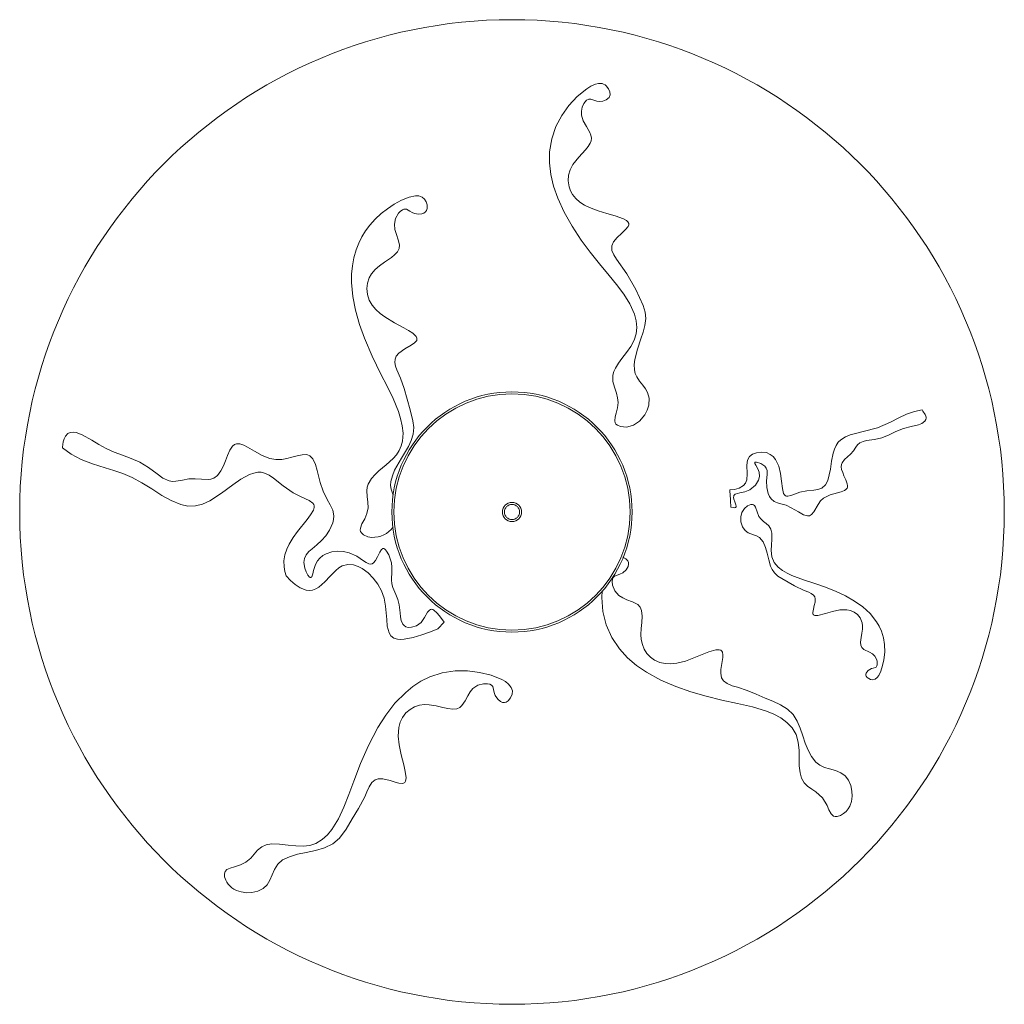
# Model space of a CAD drawing. Header units: millimetres. Extents: x -259 to 260, y -1523 to 328.
# Tile 3 of 3: x -259 to 241, y -172 to 328. Entities that reach past the tile are written whole.
import ezdxf

# ---------------------------------------------------------------- set-up
doc = ezdxf.new("R2010")
doc.units = ezdxf.units.MM

msp = doc.modelspace()

# ---------------------------------------------------------------- linework, layer by layer
at = {"color": 7, "linetype": 'Continuous', "lineweight": 15}
msp.add_line((-47.06, 19.06), (-43.74, 22.38), dxfattribs=at)
at = {"color": 7, "linetype": 'Continuous', "lineweight": 15, "flags": 128}
for points in [[(49.55, 121.62), (52.45, 122.47), (55.44, 124.45), (58.19, 127.74), (59.38, 130.1), (60.14, 132.64), (60.33, 136.18), (59.52, 139.11), (58.43, 140.99), (57.12, 142.73), (55.45, 144.83), (54, 147.05), (53.28, 148.79), (52.89, 150.6), (52.78, 153.25), (53.06, 155.86), (54.38, 161.17), (56.13, 166.28), (57.27, 169.67), (58.16, 173.11), (58.57, 176.64), (58.27, 179.95), (57.31, 183.22), (53.52, 191.43), (48.91, 199.27), (43.81, 206.75), (42.39, 208.94), (41.43, 211.23), (41.36, 213.56), (42.27, 215.61), (44.09, 217.84), (46.21, 219.85), (48.31, 221.84), (49.62, 223.45), (49.92, 224.16), (49.92, 224.96), (49.57, 225.67), (48.88, 226.34), (47.26, 227.29), (43.12, 228.81), (38.86, 230), (34.38, 231.34), (30.02, 232.95), (27.44, 234.24), (25.1, 235.79), (23.08, 237.59), (21.47, 239.58), (20.37, 241.56), (19.64, 243.58), (19.19, 246.54), (19.39, 249.43), (20.18, 252.23), (21.52, 254.83), (24.59, 258.67), (27.92, 262.26), (29.29, 263.92), (30.37, 265.66), (30.87, 266.95), (31.03, 268.3), (30.76, 269.69), (30.17, 271.07), (28.44, 274.09), (26.82, 277.05), (25.9, 279.93), (25.89, 282.01), (26.32, 283.98), (27.12, 285.85), (28.51, 287.47), (29.29, 287.93), (29.75, 288.07), (30.21, 288.11), (30.7, 288.06), (31.67, 287.76), (32.69, 287.37), (33.76, 287.05), (35.2, 286.89), (36.78, 287.03), (38.56, 287.63), (40, 288.82), (40.52, 290.3), (40.34, 291.76), (39.71, 293.24), (38.57, 294.73), (37.94, 295.25), (37.1, 295.7), (36.4, 295.92), (35.67, 296.03), (34.68, 296.01), (33.08, 295.67), (30.65, 294.63), (28.61, 293.32), (23.8, 289.38), (19.61, 284.83), (15.97, 279.76), (12.97, 274.13), (10.84, 267.97), (9.73, 261.34), (9.67, 255.72), (10.36, 249.86), (11.77, 243.84), (13.87, 237.75), (17.13, 230.64), (21.16, 223.51), (25.85, 216.42), (30.33, 210.42), (35.14, 204.45), (40.09, 198.46), (43.82, 193.86), (47.39, 189.08), (50.5, 184.07), (52.86, 178.78), (53.76, 175.48), (54.09, 172.13), (53.76, 168.8), (52.76, 165.64), (50.98, 162.38), (48.78, 159.33), (46.45, 156.34), (44.7, 153.94), (43.16, 151.39), (42.39, 149.7), (41.87, 147.9), (41.84, 144.74), (42.65, 141.71), (43.69, 138.71), (44.3, 136.34), (44.54, 133.94), (44.21, 131.24), (43.51, 128.61), (43.01, 126.65), (42.84, 124.61), (43.06, 123.71), (43.48, 123.03), (44.25, 122.41), (45.78, 121.79), (48.77, 121.54), (49.55, 121.62)], [(-69.67, 86.9), (-69.91, 87.39), (-70.74, 89.93), (-70.95, 91.89), (-70.8, 93.93), (-70.07, 96.83), (-68.91, 99.67), (-65.52, 105.72), (-61.94, 111.68), (-60.5, 114.71), (-59.5, 117.97), (-59.22, 121.29), (-59.6, 124.7), (-60.98, 130.21), (-62.59, 135.62), (-64.09, 141.07), (-65.95, 146.32), (-67.84, 150.63), (-68.46, 152.43), (-68.82, 154.35), (-68.72, 156.09), (-68.13, 157.51), (-66.73, 159.12), (-63.76, 161.22), (-60.58, 163.08), (-58.82, 164.26), (-58.12, 164.91), (-57.71, 165.54), (-57.57, 166.11), (-57.62, 166.67), (-58, 167.48), (-59.71, 169.16), (-61.93, 170.64), (-64.26, 171.96), (-68.95, 174.52), (-73.96, 177.52), (-76.31, 179.23), (-78.43, 181.15), (-80.32, 183.42), (-81.82, 186), (-82.75, 188.79), (-83.05, 191.87), (-82.73, 194.53), (-81.81, 197.25), (-80.59, 199.42), (-78.89, 201.47), (-76.59, 203.47), (-74.05, 205.27), (-70.56, 207.69), (-68.93, 209.01), (-67.5, 210.56), (-66.63, 212.25), (-66.47, 213.99), (-67.09, 216.68), (-68, 219.29), (-68.74, 221.87), (-69.02, 224.59), (-68.46, 227.43), (-66.92, 230.13), (-66.07, 231.05), (-65.01, 231.82), (-64.27, 232.14), (-63.48, 232.25), (-62.84, 232.15), (-61.97, 231.73), (-61.18, 231.21), (-60.07, 230.52), (-58.76, 230), (-56.73, 229.69), (-55.14, 229.85), (-54.05, 230.23), (-53.27, 230.75), (-52.73, 231.42), (-52.37, 232.46), (-52.43, 234.46), (-52.89, 235.92), (-53.7, 237.24), (-54.93, 238.29), (-56.64, 238.88), (-58.41, 238.95), (-61.52, 238.32), (-65.39, 236.72), (-69.11, 234.64), (-72.5, 232.38), (-75.7, 229.91), (-78.73, 227.12), (-81.47, 224.12), (-83.66, 221.22), (-85.55, 218.19), (-87.18, 214.94), (-88.48, 211.61), (-89.64, 207.54), (-90.38, 203.42), (-90.75, 199.17), (-90.77, 194.92), (-90.13, 187.85), (-88.78, 180.82), (-86.8, 173.69), (-84.3, 166.63), (-80.4, 157.49), (-75.94, 148.4), (-72.79, 142.26), (-69.73, 135.98), (-67.03, 129.44), (-65.87, 125.89), (-65.02, 122.2), (-64.62, 118.4), (-64.9, 114.44), (-65.54, 111.99), (-66.59, 109.58), (-67.97, 107.44), (-69.69, 105.48), (-73.23, 102.3), (-76.88, 99.25), (-78.87, 97.41), (-80.69, 95.37), (-82.37, 92.53), (-82.83, 90.94), (-82.99, 89.22), (-82.81, 86.32), (-82.48, 83.42), (-82.44, 80.48), (-82.97, 77.61), (-84.14, 74.97), (-85.51, 72.41), (-86.34, 70.18), (-86.41, 69.23), (-86.23, 68.45), (-85.82, 67.77), (-84.82, 66.88), (-82.52, 65.86), (-80.5, 65.49), (-80.5, 65.49)], [(101.79, 80.92), (102.95, 80.62), (103.65, 80.57), (103.98, 80.63), (104.23, 80.74), (104.36, 80.87), (104.44, 81.05), (104.48, 81.32), (104.38, 82.02), (103.89, 83.48), (103.4, 84.94), (103.23, 85.83), (103.24, 86.36), (103.36, 86.75), (103.58, 87.07), (104.08, 87.43), (105.18, 87.83), (106.34, 88.07), (108.94, 88.62), (111.44, 89.66), (114.26, 92), (115.83, 94.48), (116.37, 96.49), (116.25, 98.64), (115.59, 100.37), (114.54, 102.13), (114.06, 103.04), (114.01, 103.21), (113.98, 103.39), (114, 103.5), (114.05, 103.58), (114.13, 103.66), (114.31, 103.73), (114.91, 103.73), (117.11, 103), (119.09, 101.65), (119.82, 100.65), (120.22, 99.41), (120.28, 97.49), (119.99, 94.16), (120.04, 90.82), (120.78, 87.73), (121.42, 86.32), (122.3, 85.02), (123.87, 83.68), (125.48, 83.01), (127.18, 82.58), (129.88, 81.8), (132.48, 80.56), (136.08, 78.42), (138.75, 76.99), (140.66, 76.44), (141.76, 76.51), (142.78, 77.08), (143.92, 78.47), (146.13, 82.27), (147.41, 84.01), (148.91, 85.39), (150.57, 86.35), (152.3, 87.04), (155.9, 88.05), (157.75, 88.56), (159.55, 89.28), (160.27, 89.76), (160.87, 90.49), (161.05, 91.04), (161.08, 91.64), (160.9, 92.73), (160.15, 94.8), (159.26, 96.82), (158.61, 98.39), (158.08, 100.06), (157.88, 101.41), (157.96, 102.46), (158.29, 103.4), (159.54, 105.03), (161.1, 106.44), (162.65, 107.82), (164.03, 109.48), (165.26, 111.33), (166.17, 112.56), (167.27, 113.53), (168.92, 114.27), (170.69, 114.68), (174.7, 115.25), (178.52, 116.14), (182.14, 117.66), (185.61, 119.28), (189.55, 120.75), (193.46, 121.75), (197.02, 122.72), (198.73, 123.38), (200.25, 124.49), (200.82, 125.45), (200.92, 125.97), (200.91, 126.59), (200.79, 127.14), (200.46, 127.96), (199.34, 129.68), (198.89, 130.23)], [(198.89, 130.23), (195, 129.45), (191.06, 128.04), (187.05, 126.19), (182.95, 124.07), (176.31, 121.22), (169.04, 119.22), (165.75, 118.51), (162.44, 117.58), (159.95, 116.56), (157.6, 115.06), (156.31, 113.79), (155.22, 112.19), (154.39, 110.32), (153.76, 108.27), (152.96, 104.27), (152.34, 100.17), (151.81, 97.24), (151.01, 94.45), (149.8, 92.14), (147.99, 90.56), (146.02, 89.88), (143.96, 89.56), (140.43, 89.17), (136.89, 88.5), (134.57, 87.68), (132.24, 86.78), (130.77, 86.42), (130.05, 86.44), (129.5, 86.64), (129.04, 87.06), (128.62, 87.83), (128.05, 90.29), (127.6, 94.11), (127.09, 97.93), (126.16, 101.62), (125.41, 103.41), (124.44, 105.06), (123.22, 106.5), (121.81, 107.67), (119.95, 108.67)], [(-43.74, 22.38), (-46.11, 25.68), (-47.43, 27.24), (-49, 28.61), (-49.6, 28.92), (-50.27, 29.04), (-50.76, 28.94), (-51.29, 28.63), (-52.18, 27.52), (-53.7, 24.77), (-55.53, 22.25), (-57.77, 20.64), (-60.42, 19.83), (-62.05, 19.8), (-63.27, 20.12), (-64.14, 20.69), (-64.8, 21.49), (-65.53, 23.22), (-65.94, 25.2), (-66.18, 27.21), (-66.67, 31.26), (-67.3, 33.89), (-68.28, 36.48), (-69.8, 40.07), (-70.36, 41.98), (-70.6, 43.95), (-70.38, 48.23), (-70.35, 50.38), (-70.57, 52.53), (-71.91, 56.7), (-73, 58.57), (-73.5, 59.18), (-74.11, 59.67), (-74.46, 59.82), (-74.84, 59.84), (-75.15, 59.73), (-75.56, 59.4), (-76.48, 58.02), (-77.65, 55.56), (-78.57, 53.8), (-79.58, 52.53), (-80.25, 52.1), (-81.03, 51.95), (-82.06, 52.13), (-83.42, 52.76), (-84.72, 53.59), (-88.19, 55.91), (-91.98, 57.67), (-94.92, 58.34), (-97.98, 58.49), (-100.9, 58.13), (-103.76, 57.19), (-105.41, 56.26), (-106.93, 55.03), (-108.17, 53.55), (-109.15, 51.77), (-110.12, 48.61), (-110.5, 47), (-111.05, 45.46), (-111.26, 45.22), (-111.42, 45.13), (-111.6, 45.11), (-111.81, 45.16), (-112.15, 45.38), (-112.92, 46.31), (-113.82, 47.99), (-114.51, 49.83), (-115.03, 52.69), (-114.78, 54.77), (-113.91, 56.61), (-112.48, 58.3), (-110.79, 59.77), (-108.36, 61.73), (-106.02, 63.84), (-103.85, 66.33), (-101.99, 69.12), (-100.32, 72.96), (-99.94, 74.66), (-99.8, 76.46), (-100.26, 79.3), (-101.62, 82.12), (-103.26, 84.82), (-105.29, 88.91), (-106.7, 93.42), (-108.23, 99.55), (-109.15, 102.55), (-110.5, 105.38), (-112.01, 106.95), (-113.47, 107.53), (-115.82, 107.51), (-118.46, 106.94), (-121.07, 106.2), (-123.67, 105.53), (-126.27, 105.07), (-129.25, 104.99), (-132.23, 105.56), (-136.21, 107.17), (-140.01, 109.27), (-143.66, 111.38), (-145.54, 112.32), (-147.5, 112.95), (-149.18, 113.01), (-150.28, 112.61), (-151.25, 111.78), (-152.57, 109.78), (-153.75, 107.15), (-154.8, 104.44), (-155.88, 101.77), (-157.15, 99.23), (-158.92, 96.87), (-160.76, 95.6), (-162.2, 95.15), (-163.7, 94.96), (-166.99, 95.03), (-170.22, 95.26), (-173.43, 95.16), (-176.58, 94.64), (-180.04, 93.97), (-181.79, 93.92), (-183.5, 94.2), (-186.63, 95.63), (-189.58, 97.72), (-193.89, 100.98), (-198.24, 103.64), (-202.76, 105.58), (-207.19, 107.18), (-211.42, 108.8), (-215.41, 110.62), (-219.16, 112.72), (-222.7, 114.88), (-227.66, 117.63), (-230.66, 118.75), (-232.16, 118.98), (-233.7, 118.83), (-234.89, 118.25), (-236.07, 116.96), (-236.73, 115.62), (-237.22, 113.97), (-237.62, 111.3), (-237.65, 110.95)], [(-237.65, 110.95), (-233.17, 107.8), (-228.07, 105.13), (-222.27, 102.89), (-215.92, 100.87), (-211.48, 99.51), (-206.88, 97.93), (-202.15, 95.95), (-197.23, 93.28), (-192.23, 90.13), (-187.07, 86.84), (-182.43, 84.2), (-177.46, 82.15), (-173.9, 81.41), (-170.13, 81.45), (-166.44, 82.41), (-162.75, 84.15), (-156.92, 87.92), (-151.09, 92.2), (-146.96, 95.05), (-142.56, 97.45), (-140.51, 98.19), (-138.35, 98.58), (-136.65, 98.56), (-134.94, 98.16), (-132.64, 97.06), (-130.45, 95.56), (-125.57, 91.65), (-120.4, 88.08), (-116.39, 86.15), (-112.31, 84.3), (-110.46, 82.92), (-109.96, 82.18), (-109.77, 81.47), (-109.78, 80.72), (-110.18, 79.39), (-111.65, 76.9), (-113.41, 74.57), (-118.21, 68.57), (-120.45, 65.44), (-122.44, 62.12), (-123.68, 59.47), (-124.63, 56.61), (-125.14, 53.64), (-125.1, 50.47), (-124.68, 48.24), (-123.94, 46.03)], [(119.95, 108.67), (117.36, 108.76), (114.8, 108.49), (112.87, 107.83), (111.21, 106.51), (110.31, 104.75), (109.94, 102.14), (110.04, 97.76), (109.85, 94.79), (109.25, 93.12), (108.18, 91.81), (106.03, 90.52), (103.68, 89.86), (101.24, 89.65)], [(115.12, 78.4), (114.28, 80.9), (113.82, 81.63), (113.35, 82.02), (112.81, 82.2), (111.88, 82.16), (110.21, 81.49), (108.66, 80.18), (107.45, 78.17), (106.9, 75.94), (106.95, 73.41), (107.77, 70.79), (109, 69.06), (110.66, 67.9), (113.33, 66.88), (114.86, 66.3), (116.3, 65.43), (118.18, 63.18), (119.41, 60.44), (120.28, 57.42), (121.05, 54.16), (121.99, 50.97), (122.81, 49.15), (123.94, 47.51), (125.71, 45.88), (127.73, 44.55), (134.15, 40.96), (139, 38.58), (141.46, 37.61), (142.66, 37.01), (143.74, 36.18), (144.38, 35.25), (144.63, 34.24), (144.56, 32.64), (144.19, 30.87), (143.72, 29.11), (143.4, 27.34), (143.44, 26.76), (143.6, 26.39), (143.85, 26.11), (144.38, 25.88), (146.05, 25.88), (149.79, 26.8), (153.49, 27.88), (157.11, 28.67), (160.67, 28.78), (162.65, 28.38), (164.51, 27.57), (166.13, 26.35), (167.51, 24.59), (168.51, 22.05), (168.72, 20.57), (168.68, 18.92), (168.39, 16.83), (167.99, 14.73), (167.66, 12.23), (167.76, 10.79), (168.24, 9.63), (169.33, 8.64), (172.27, 7.14), (173.67, 6.29), (174.88, 5.15), (175.76, 3.59), (176.03, 2.62), (176.15, 1.53), (176.07, 0.75), (175.94, 0.29), (175.76, -0.06), (175.52, -0.36), (175.19, -0.59), (174.12, -0.89), (173.25, -1.1), (172.35, -1.5), (171.56, -2.06), (170.84, -2.88), (170.56, -3.4), (170.38, -3.96), (170.36, -4.43), (170.48, -4.94), (170.99, -5.69), (172.67, -6.72), (173.98, -6.87), (175.05, -6.54), (176.12, -5.7), (176.92, -4.64), (177.97, -2.51), (178.9, 0.38), (179.54, 3.36), (179.97, 7.26), (179.89, 11.09), (179.34, 14.58), (178.33, 17.82), (177.19, 20.34), (175.83, 22.65), (172.51, 26.8), (168.78, 30.2), (164.66, 33.14), (160.11, 35.75), (155.29, 38.05), (149.95, 40.17), (144.39, 42.08), (138.63, 43.95), (132.83, 46.13), (130.38, 47.28), (128, 48.68), (125.78, 50.42), (123.82, 52.75), (122.59, 55.61), (122.25, 58.87), (122.43, 61.68), (122.68, 64.51), (122.65, 67.7), (122.16, 69.68), (121.09, 71.33), (119.81, 72.49), (118.46, 73.57), (117.17, 74.72), (116.04, 76.16), (115.12, 78.4)], [(160.31, -73.67), (161.38, -72.36), (162.17, -71.01), (163.02, -68.67), (163.44, -65.89), (163.33, -63.4), (162.7, -60.46), (161.56, -57.84), (159.91, -55.62), (157.71, -53.99), (155, -52.88), (151.97, -52.07), (149.4, -51.31), (146.99, -50.19), (144.89, -48.56), (142.77, -45.82), (141.03, -42.55), (139.57, -38.93), (138.31, -35.24), (137.01, -31.46), (135.44, -27.81), (133.38, -24.5), (130.53, -21.7), (127.05, -19.53), (123.19, -17.73), (119.2, -16.06), (114.68, -14.09), (110.02, -12.17), (105.11, -10.57), (102.45, -9.81), (99.91, -8.75), (98.09, -7.4), (97.12, -5.84), (96.71, -3.48), (96.79, -1.5), (97.05, 0.51), (97.67, 4.5), (97.77, 5.84), (97.61, 7.15), (97.28, 7.77), (96.75, 8.2), (95.9, 8.45), (94.17, 8.36), (90.66, 7.38), (87.17, 6), (82.97, 4.29), (78.7, 2.73), (74.35, 1.63), (71.41, 1.3), (68.51, 1.41), (65.68, 2.03), (63.06, 3.18), (60.94, 4.7), (59.15, 6.6), (57.82, 8.7), (56.86, 11.04), (56.32, 13.58), (56.18, 16.22), (56.34, 19.27), (56.62, 22.32), (56.81, 25.42), (56.49, 28.46), (55.78, 30.14), (54.51, 31.44), (51.81, 32.78), (48.93, 33.82), (46.89, 34.73), (45.01, 35.93), (42.93, 38.31), (41.75, 41.28), (41.56, 43.03), (41.75, 44.37), (42.12, 45.15), (42.74, 45.76), (44.01, 46.31), (45.5, 46.8), (46.89, 47.49), (48.63, 49.06), (49.62, 50.69), (49.91, 51.85), (49.85, 52.8), (49.47, 53.67), (48.56, 54.65), (47.03, 55.49)], [(-123.94, 46.03), (-121.81, 43.68), (-119.48, 41.55), (-116.92, 39.82), (-113.81, 38.67), (-112.18, 38.55), (-110.57, 38.78), (-108.92, 39.4), (-107.39, 40.3), (-104.4, 42.88), (-101.64, 45.83), (-98.8, 48.73), (-97.24, 50), (-95.53, 51.03), (-92.71, 51.78), (-89.77, 51.52), (-87.51, 50.75), (-85.37, 49.63), (-82.43, 47.46), (-79.81, 44.85), (-77.49, 41.79), (-75.62, 38.42), (-74.28, 34.61), (-73.5, 30.66), (-72.94, 23.82), (-72.66, 20.37), (-71.78, 17.04), (-70.83, 15.52), (-69.41, 14.4), (-67.55, 13.8), (-65.77, 13.65), (-64, 13.76), (-59.46, 14.6), (-55.04, 15.96), (-50.69, 17.59), (-47.06, 19.06)], [(36.46, 38.33), (36.33, 35.02), (36.87, 27.88), (38.54, 21.02), (41.37, 14.63), (45.2, 8.9), (49.33, 4.4), (53.96, 0.45), (58.93, -2.97), (66.23, -7), (73.82, -10.3), (81.56, -13), (89.32, -15.2), (97.31, -17.1), (105.16, -18.81), (112.73, -20.62), (119.87, -22.82), (123.65, -24.35), (127.15, -26.19), (130.27, -28.43), (132.93, -31.22), (134.91, -34.56), (136.05, -38.46), (136.45, -42.72), (136.5, -46.67), (136.57, -50.52), (136.95, -54.12), (137.71, -56.84), (138.98, -59.1), (140.8, -60.9), (142.87, -62.33), (144.95, -63.66), (148.39, -66.76), (150.73, -70.62), (151.65, -72.87), (152.72, -74.88), (153.91, -76.03), (154.75, -76.31), (155.79, -76.29), (157.55, -75.7), (159.09, -74.75), (160.31, -73.67)], [(-153.42, -110.58), (-152.61, -111.5), (-151.55, -112.42), (-150.52, -113.12), (-149.15, -113.82), (-146.93, -114.56), (-144.02, -114.97), (-141.51, -114.86), (-138.41, -114.16), (-135.77, -112.85), (-133.68, -110.94), (-132.27, -108.61), (-131.13, -105.93), (-129.9, -103.14), (-128.25, -100.51), (-125.83, -98.29), (-122.39, -96.63), (-118.29, -95.42), (-113.77, -94.44), (-109.1, -93.42), (-104.53, -92.14), (-100.36, -90.12), (-97, -87.24), (-93.52, -82.59), (-90.41, -77.46), (-87.27, -72.11), (-84.14, -66.21), (-83.06, -63.66), (-81.85, -61.12), (-80.43, -58.99), (-78.81, -57.64), (-77.21, -57.13), (-74.91, -57.16), (-71.27, -58.01), (-68.64, -58.82), (-66.85, -59.3), (-65.03, -59.48), (-64.34, -59.3), (-63.81, -58.91), (-63.39, -58.21), (-63.15, -56.67), (-63.5, -53.37), (-64.28, -50.03), (-65.56, -44.97), (-66.66, -39.84), (-67.13, -35.4), (-66.82, -31), (-66.09, -28.36), (-64.9, -25.89), (-63.2, -23.67), (-61.03, -21.83), (-58.78, -20.59), (-56.28, -19.77), (-53.83, -19.44), (-51.31, -19.5), (-47.86, -20.07), (-44.44, -20.85), (-41.92, -21.38), (-39.39, -21.66), (-37.34, -21.48), (-35.88, -20.88), (-34.73, -19.86), (-33.15, -17.46), (-31.81, -14.89), (-30.63, -12.99), (-29.17, -11.27), (-26.7, -9.59), (-23.74, -8.78), (-21.76, -8.78), (-20.5, -9.11), (-19.7, -9.59), (-19.14, -10.3), (-18.74, -11.69), (-18.43, -13.3), (-17.89, -14.84), (-16.55, -16.73), (-15.11, -17.86), (-14.07, -18.27), (-13.18, -18.35), (-12.3, -18.13), (-11.3, -17.5), (-10.04, -15.99), (-9.23, -14.07), (-9.15, -12.39), (-9.68, -10.78), (-11.09, -9), (-12.69, -7.75), (-14.47, -6.72), (-19.96, -4.51), (-25.76, -3.06), (-31.94, -2.21), (-38.14, -2.18), (-44.83, -3.21), (-51.13, -5.3), (-55.54, -7.52), (-59.61, -10.19), (-63.32, -13.21), (-68.76, -18.75), (-73.44, -24.78), (-77.46, -31.07), (-82.26, -40.14), (-86.26, -49.27), (-89.71, -58.28), (-92.15, -64.98), (-94.68, -71.41), (-97.49, -77.41), (-100.83, -82.82), (-103.1, -85.59), (-105.76, -87.99), (-108.88, -89.87), (-111.94, -90.92), (-115.39, -91.36), (-119.1, -91.2), (-122.91, -90.73), (-127.38, -90.2), (-131.5, -90.13), (-134.17, -90.62), (-136.35, -91.6), (-138.54, -93.39), (-140.32, -95.41), (-142.02, -97.38), (-144.41, -99.35), (-147.2, -100.8), (-150.24, -101.8), (-152.37, -102.39), (-154.14, -103.22), (-155.01, -104.12), (-155.39, -105.33), (-155.27, -106.83), (-154.66, -108.58), (-154.14, -109.54), (-153.42, -110.58)]]:
    msp.add_lwpolyline(points, dxfattribs=at)
at = {"color": 7, "linetype": 'Continuous', "lineweight": 15}
for radius in [250, 61, 60, 4.87, 3.87]:
    msp.add_circle((-9.33, 78.4), radius, dxfattribs=at)
for centre, radius, start, end in [((-9.33, 78.4), 111.14, 1.3001, 5.8129), ((-80.01, 78.09), 12.6, 267.7824, 324.5942)]:
    msp.add_arc(centre, radius, start, end, dxfattribs=at)

doc.saveas('drawing.dxf')
